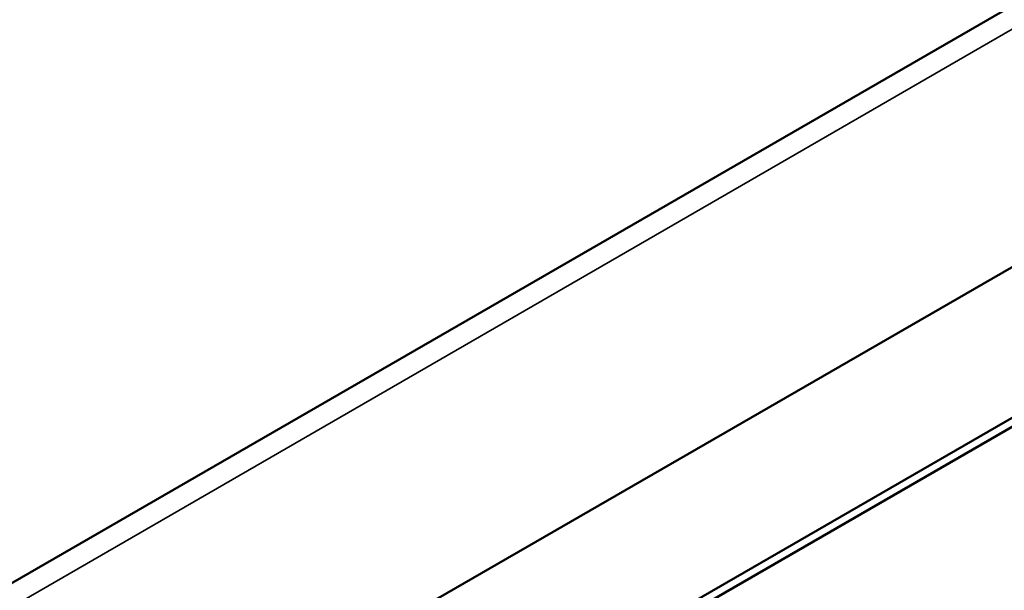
# Model space of a CAD drawing. Header units: millimetres. Extents: x 10 to 634, y 10 to 422.
# Tile 17 of 97: x 46 to 59, y 390 to 398. Entities that reach past the tile are written whole.
import ezdxf

# ---------------------------------------------------------------- set-up
doc = ezdxf.new("R2010")
doc.units = ezdxf.units.MM
doc.header["$LTSCALE"] = 2
doc.layers.add('Visible (ANSI)', color=7, linetype='Continuous', lineweight=50)
doc.layers.add('Visible Narrow (ANSI)', color=7, linetype='Continuous', lineweight=35)

msp = doc.modelspace()

# ---------------------------------------------------------------- linework, layer by layer
at = {"layer": 'Visible (ANSI)'}
for p, q in [((76.834, 408.55), (34.013, 383.828)), ((40.225, 383.868), (77.278, 405.26)), ((41.698, 382.677), (78.692, 404.035)), ((78.904, 404.035), (41.804, 382.615))]:
    msp.add_line(p, q, dxfattribs=at)
at = {"layer": 'Visible Narrow (ANSI)'}
msp.add_line((77.321, 408.508), (34.5, 383.785), dxfattribs=at)

doc.saveas('drawing.dxf')
